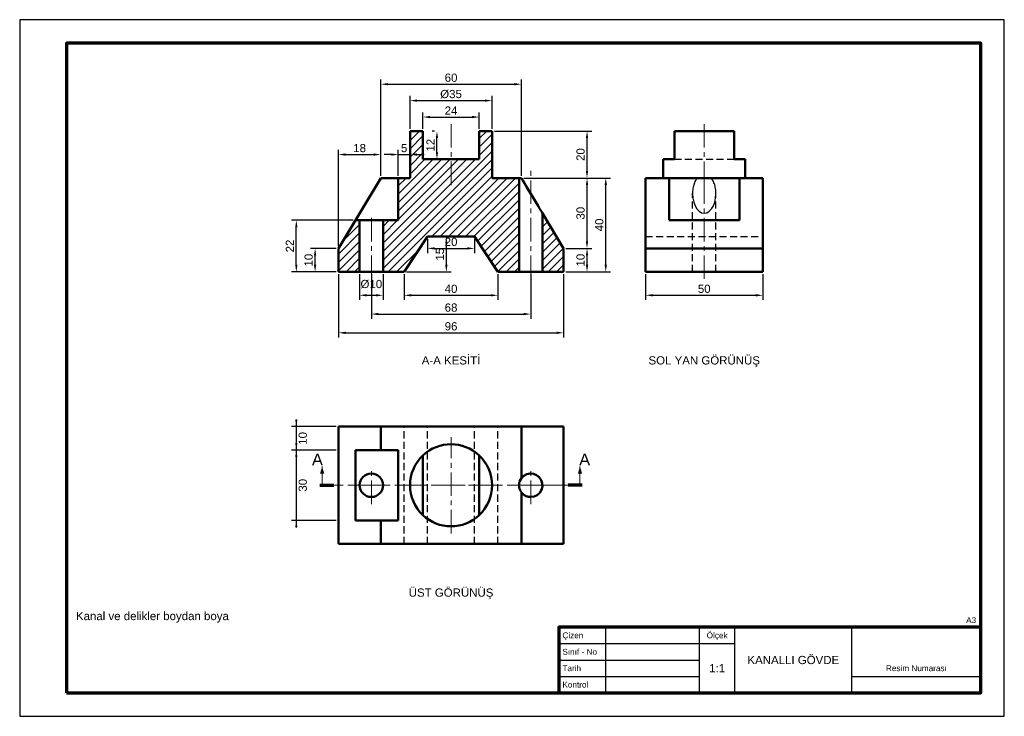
# Model space of a CAD drawing. Header units: millimetres. Extents: x 0 to 420, y 0 to 297.
import ezdxf
from ezdxf.enums import TextEntityAlignment as Align

# ---------------------------------------------------------------- set-up
doc = ezdxf.new("R2010")
doc.units = ezdxf.units.MM
doc.linetypes.add('EKSEN_ISO', pattern=[16, 10, -2, 2, -2])
doc.linetypes.add('GIZLI_ISO', pattern=[4.5, 3, -1.5])
for name, color, linetype, lineweight in [('CERCEVE', 7, 'Continuous', 70), ('CERCEVE_INCE', 7, 'Continuous', 25), ('EKSEN', 1, 'EKSEN_ISO', 18), ('GIZLI', 2, 'GIZLI_ISO', 25), ('GORUNEN', 7, 'Continuous', 50), ('KESIT', 7, 'Continuous', 70), ('OLCU', 4, 'Continuous', 18), ('TARAMA', 8, 'Continuous', 18), ('YAZI', 3, 'Continuous', 25)]:
    doc.layers.add(name, color=color, linetype=linetype, lineweight=lineweight)
doc.styles.add('TR', font='arial.ttf')
doc.dimstyles.new('OLCU', dxfattribs={"dimtxt": 3.5, "dimasz": 3, "dimexe": 2, "dimexo": 1, "dimgap": 1, "dimtad": 1, "dimdec": 0, "dimtxsty": 'TR', "dimcen": 2.5, "dimclrd": 256, "dimclre": 256, "dimclrt": 256, "dimadec": 0, "dimazin": 3, "dimtfac": 1, "dimtmove": 0, "dimatfit": 3})

msp = doc.modelspace()

# ---------------------------------------------------------------- hatches: boundary and pattern name
at = {"layer": 'TARAMA'}
h = msp.add_hatch(dxfattribs=at)
h.set_pattern_fill('ANSI31', scale=0.8)
h.paths.add_polyline_path([(155, 189.5), (155, 211.5), (161.5, 211.5), (161.5, 229.5), (166.5, 229.5), (166.5, 249.5), (172, 249.5), (172, 237.5), (196, 237.5), (196, 249.5), (201.5, 249.5), (201.5, 229.5), (213, 229.5), (213, 189.5), (204, 189.5), (194, 204.5), (174, 204.5), (164, 189.5), (155, 189.5)])
h.paths.add_polyline_path([(136, 199.5), (136, 189.5), (145, 189.5), (145, 211.5), (143.2, 211.5), (136, 199.5)])
h.paths.add_polyline_path([(223, 189.5), (223, 214.5), (232, 199.5), (232, 189.5), (223, 189.5)])

# ---------------------------------------------------------------- linework, layer by layer
at = {"layer": 'CERCEVE'}
for points in [[(20, 10), (410, 10), (410, 287), (20, 287)], [(230, 10), (410, 10), (410, 38), (230, 38)]]:
    msp.add_lwpolyline(points, close=True, dxfattribs=at)
at = {"layer": 'CERCEVE_INCE'}
for p, q in [((250, 10), (250, 38)), ((290, 10), (290, 38)), ((305, 10), (305, 38)), ((355, 10), (355, 38)), ((230, 31), (290, 31)), ((290, 31), (305, 31)), ((230, 24), (290, 24)), ((230, 17), (290, 17)), ((355, 17), (410, 17))]:
    msp.add_line(p, q, dxfattribs=at)
msp.add_lwpolyline([(0, 0), (420, 0), (420, 297), (0, 297)], close=True, dxfattribs=at)
at = {"layer": 'EKSEN'}
for p, q in [((184, 226.5), (184, 252.5)), ((292, 226.5), (292, 252.5)), ((218, 186.5), (218, 232.5)), ((292, 186.5), (292, 232.5)), ((150, 186.5), (150, 214.5)), ((292, 186.5), (292, 214.5)), ((184, 78), (184, 119)), ((150, 90.5), (150, 106.5)), ((218, 90.5), (218, 106.5)), ((128, 98.5), (240, 98.5)), ((142, 98.5), (158, 98.5)), ((163.5, 98.5), (204.5, 98.5)), ((210, 98.5), (226, 98.5))]:
    msp.add_line(p, q, dxfattribs=at)
at = {"layer": 'GIZLI'}
for p, q in [((279.26, 249.5), (304.74, 249.5)), ((279.26, 237.5), (304.74, 237.5)), ((287, 189.5), (287, 222.83)), ((297, 189.5), (297, 222.83)), ((267, 204.5), (317, 204.5)), ((164, 73.5), (164, 123.5)), ((174, 73.5), (174, 123.5)), ((194, 73.5), (194, 123.5)), ((204, 73.5), (204, 123.5))]:
    msp.add_line(p, q, dxfattribs=at)
for points in [[(304.74, 249.5), (303.26, 249.5), (301.62, 249.5), (299.86, 249.5), (297.99, 249.5), (296.04, 249.5), (294.03, 249.5), (292, 249.5), (289.97, 249.5), (287.96, 249.5), (286.01, 249.5), (284.14, 249.5), (282.38, 249.5), (280.74, 249.5), (279.26, 249.5)], [(279.26, 237.5), (278.63, 237.5), (278.04, 237.5), (277.49, 237.5), (276.99, 237.5), (276.52, 237.5), (276.11, 237.5), (275.73, 237.5), (275.41, 237.5), (275.13, 237.5), (274.91, 237.5), (274.73, 237.5), (274.6, 237.5), (274.53, 237.5), (274.5, 237.5)], [(309.5, 237.5), (309.47, 237.5), (309.4, 237.5), (309.27, 237.5), (309.09, 237.5), (308.87, 237.5), (308.59, 237.5), (308.27, 237.5), (307.89, 237.5), (307.48, 237.5), (307.01, 237.5), (306.51, 237.5), (305.96, 237.5), (305.37, 237.5), (304.74, 237.5)], [(309.5, 229.5), (309.06, 229.5), (307.77, 229.5), (305.68, 229.5), (302.91, 229.5), (299.59, 229.5), (295.89, 229.5), (292, 229.5), (288.11, 229.5), (284.41, 229.5), (281.09, 229.5), (278.32, 229.5), (276.23, 229.5), (274.94, 229.5), (274.5, 229.5)], [(274.5, 229.5), (274.94, 229.5), (276.23, 229.5), (278.32, 229.5), (281.09, 229.5), (284.41, 229.5), (288.11, 229.5), (292, 229.5), (295.89, 229.5), (299.59, 229.5), (302.91, 229.5), (305.68, 229.5), (307.77, 229.5), (309.06, 229.5), (309.5, 229.5)], [(289, 229.5), (288.74, 229.15), (288.5, 228.78), (288.27, 228.38), (288.06, 227.96), (287.86, 227.51), (287.69, 227.05), (287.53, 226.56), (287.39, 226.06), (287.27, 225.54), (287.17, 225.02), (287.1, 224.48), (287.04, 223.93), (287.01, 223.38), (287, 222.83)], [(289, 229.5), (289.38, 229.5), (289.78, 229.5), (290.2, 229.5), (290.64, 229.5), (291.09, 229.5), (291.54, 229.5), (292, 229.5), (292.46, 229.5), (292.91, 229.5), (293.36, 229.5), (293.8, 229.5), (294.22, 229.5), (294.62, 229.5), (295, 229.5)], [(297, 222.83), (296.99, 223.38), (296.96, 223.93), (296.9, 224.48), (296.83, 225.02), (296.73, 225.54), (296.61, 226.06), (296.47, 226.56), (296.31, 227.05), (296.14, 227.51), (295.94, 227.96), (295.73, 228.38), (295.5, 228.78), (295.26, 229.15), (295, 229.5)], [(287, 222.83), (287.13, 220.98), (287.5, 219.22), (288.09, 217.64), (288.88, 216.32), (289.83, 215.33), (290.89, 214.71), (292, 214.5), (293.11, 214.71), (294.17, 215.33), (295.12, 216.32), (295.91, 217.64), (296.5, 219.22), (296.87, 220.98), (297, 222.83)], [(297, 211.5), (296.87, 211.5), (296.5, 211.5), (295.91, 211.5), (295.12, 211.5), (294.17, 211.5), (293.11, 211.5), (292, 211.5), (290.89, 211.5), (289.83, 211.5), (288.88, 211.5), (288.09, 211.5), (287.5, 211.5), (287.13, 211.5), (287, 211.5)], [(287, 211.5), (287.13, 211.5), (287.5, 211.5), (288.09, 211.5), (288.88, 211.5), (289.83, 211.5), (290.89, 211.5), (292, 211.5), (293.11, 211.5), (294.17, 211.5), (295.12, 211.5), (295.91, 211.5), (296.5, 211.5), (296.87, 211.5), (297, 211.5)], [(297, 189.5), (296.87, 189.5), (296.5, 189.5), (295.91, 189.5), (295.12, 189.5), (294.17, 189.5), (293.11, 189.5), (292, 189.5), (290.89, 189.5), (289.83, 189.5), (288.88, 189.5), (288.09, 189.5), (287.5, 189.5), (287.13, 189.5), (287, 189.5)], [(287, 189.5), (287.13, 189.5), (287.5, 189.5), (288.09, 189.5), (288.88, 189.5), (289.83, 189.5), (290.89, 189.5), (292, 189.5), (293.11, 189.5), (294.17, 189.5), (295.12, 189.5), (295.91, 189.5), (296.5, 189.5), (296.87, 189.5), (297, 189.5)], [(297, 189.5), (296.87, 189.5), (296.5, 189.5), (295.91, 189.5), (295.12, 189.5), (294.17, 189.5), (293.11, 189.5), (292, 189.5), (290.89, 189.5), (289.83, 189.5), (288.88, 189.5), (288.09, 189.5), (287.5, 189.5), (287.13, 189.5), (287, 189.5)], [(287, 189.5), (287.13, 189.5), (287.5, 189.5), (288.09, 189.5), (288.88, 189.5), (289.83, 189.5), (290.89, 189.5), (292, 189.5), (293.11, 189.5), (294.17, 189.5), (295.12, 189.5), (295.91, 189.5), (296.5, 189.5), (296.87, 189.5), (297, 189.5)]]:
    msp.add_lwpolyline(points, dxfattribs=at)
for centre, radius in [((184, 98.5), 17.5), ((150, 98.5), 5), ((218, 98.5), 5)]:
    msp.add_circle(centre, radius, dxfattribs=at)
at = {"layer": 'GORUNEN'}
for p, q in [((166.5, 229.5), (166.5, 249.5)), ((166.5, 249.5), (172, 249.5)), ((172, 237.5), (172, 249.5)), ((196, 249.5), (201.5, 249.5)), ((196, 237.5), (196, 249.5)), ((201.5, 229.5), (201.5, 249.5)), ((279.26, 237.5), (279.26, 249.5)), ((304.74, 237.5), (304.74, 249.5)), ((172, 237.5), (196, 237.5)), ((274.5, 229.5), (274.5, 237.5)), ((309.5, 229.5), (309.5, 237.5)), ((136, 199.5), (154, 229.5)), ((154, 229.5), (166.5, 229.5)), ((161.5, 211.5), (161.5, 229.5)), ((201.5, 229.5), (213, 229.5)), ((213, 189.5), (213, 229.5)), ((267, 189.5), (267, 229.5)), ((267, 229.5), (317, 229.5)), ((277, 211.5), (277, 229.5)), ((307, 211.5), (307, 229.5)), ((317, 189.5), (317, 229.5)), ((223, 214.5), (232, 199.5)), ((223, 189.5), (223, 214.5)), ((143.2, 211.5), (145, 211.5)), ((145, 189.5), (145, 211.5)), ((155, 189.5), (155, 211.5)), ((155, 211.5), (161.5, 211.5)), ((277, 211.5), (307, 211.5)), ((164, 189.5), (174, 204.5)), ((174, 204.5), (194, 204.5)), ((194, 204.5), (204, 189.5)), ((136, 189.5), (136, 199.5)), ((232, 189.5), (232, 199.5)), ((267, 199.5), (317, 199.5)), ((136, 189.5), (145, 189.5)), ((155, 189.5), (164, 189.5)), ((204, 189.5), (213, 189.5)), ((223, 189.5), (232, 189.5)), ((267, 189.5), (317, 189.5)), ((136, 73.5), (136, 123.5)), ((136, 123.5), (232, 123.5)), ((154, 113.5), (154, 123.5)), ((214, 101.5), (214, 123.5)), ((232, 73.5), (232, 123.5)), ((143.2, 83.5), (143.2, 113.5)), ((143.2, 113.5), (161.5, 113.5)), ((161.5, 83.5), (161.5, 113.5)), ((172, 85.76), (172, 111.24)), ((196, 85.76), (196, 111.24)), ((214, 73.5), (214, 95.5)), ((143.2, 83.5), (161.5, 83.5)), ((154, 73.5), (154, 83.5)), ((136, 73.5), (232, 73.5))]:
    msp.add_line(p, q, dxfattribs=at)
for points in [[(279.26, 249.5), (280.74, 249.5), (282.38, 249.5), (284.14, 249.5), (286.01, 249.5), (287.96, 249.5), (289.97, 249.5), (292, 249.5), (294.03, 249.5), (296.04, 249.5), (297.99, 249.5), (299.86, 249.5), (301.62, 249.5), (303.26, 249.5), (304.74, 249.5)], [(274.5, 237.5), (274.53, 237.5), (274.6, 237.5), (274.73, 237.5), (274.91, 237.5), (275.13, 237.5), (275.41, 237.5), (275.73, 237.5), (276.11, 237.5), (276.52, 237.5), (276.99, 237.5), (277.49, 237.5), (278.04, 237.5), (278.63, 237.5), (279.26, 237.5)], [(304.74, 237.5), (305.37, 237.5), (305.96, 237.5), (306.51, 237.5), (307.01, 237.5), (307.48, 237.5), (307.89, 237.5), (308.27, 237.5), (308.59, 237.5), (308.87, 237.5), (309.09, 237.5), (309.27, 237.5), (309.4, 237.5), (309.47, 237.5), (309.5, 237.5)], [(214, 229.5), (213.87, 229.5), (213.74, 229.5), (213.63, 229.5), (213.52, 229.5), (213.42, 229.5), (213.33, 229.5), (213.26, 229.5), (213.19, 229.5), (213.13, 229.5), (213.08, 229.5), (213.05, 229.5), (213.02, 229.5), (213.01, 229.5), (213, 229.5)], [(214, 229.5), (214.6, 228.51), (215.3, 227.33), (216.09, 226.02), (216.94, 224.6), (217.82, 223.13), (218.71, 221.64), (219.58, 220.2), (220.4, 218.84), (221.14, 217.6), (221.78, 216.53), (222.3, 215.67), (222.68, 215.03), (222.92, 214.63), (223, 214.5)], [(155, 211.5), (154.87, 211.5), (154.5, 211.5), (153.91, 211.5), (153.12, 211.5), (152.17, 211.5), (151.11, 211.5), (150, 211.5), (148.89, 211.5), (147.83, 211.5), (146.88, 211.5), (146.09, 211.5), (145.5, 211.5), (145.13, 211.5), (145, 211.5)], [(155, 189.5), (154.87, 189.5), (154.5, 189.5), (153.91, 189.5), (153.12, 189.5), (152.17, 189.5), (151.11, 189.5), (150, 189.5), (148.89, 189.5), (147.83, 189.5), (146.88, 189.5), (146.09, 189.5), (145.5, 189.5), (145.13, 189.5), (145, 189.5)], [(223, 189.5), (222.87, 189.5), (222.5, 189.5), (221.91, 189.5), (221.12, 189.5), (220.17, 189.5), (219.11, 189.5), (218, 189.5), (216.89, 189.5), (215.83, 189.5), (214.88, 189.5), (214.09, 189.5), (213.5, 189.5), (213.13, 189.5), (213, 189.5)], [(214, 101.5), (215.03, 102.52), (216.3, 103.2), (217.72, 103.49), (219.17, 103.36), (220.51, 102.82), (221.64, 101.92), (222.47, 100.74), (222.93, 99.36), (222.97, 97.91), (222.59, 96.51), (221.83, 95.28), (220.75, 94.32), (219.43, 93.71), (218, 93.5)], [(218, 93.5), (217.67, 93.51), (217.34, 93.54), (217.01, 93.6), (216.69, 93.67), (216.37, 93.77), (216.06, 93.89), (215.76, 94.03), (215.47, 94.19), (215.19, 94.36), (214.93, 94.56), (214.67, 94.77), (214.43, 95), (214.21, 95.24), (214, 95.5)]]:
    msp.add_lwpolyline(points, dxfattribs=at)
msp.add_circle((150, 98.5), 5, dxfattribs=at)
for centre, radius, start, end in [((184, 98.5), 17.5, 46.7082, 133.2918), ((184, 98.5), 17.5, 133.2918, 226.7082), ((184, 98.5), 17.5, 313.2918, 46.7082), ((218, 98.5), 5, 143.1301, 216.8699), ((184, 98.5), 17.5, 226.7082, 270), ((184, 98.5), 17.5, 270, 313.2918)]:
    msp.add_arc(centre, radius, start, end, dxfattribs=at)
at = {"layer": 'KESIT'}
for p, q in [((128, 98.5), (134, 98.5)), ((240, 98.5), (234, 98.5))]:
    msp.add_line(p, q, dxfattribs=at)
at = {"layer": 'OLCU'}
for p, q in [((129, 98.5), (129, 106.5)), ((239, 98.5), (239, 106.5))]:
    msp.add_line(p, q, dxfattribs=at)
for points in [[(129, 106.5), (128.1, 103.5), (129.9, 103.5)], [(239, 106.5), (238.1, 103.5), (239.9, 103.5)]]:
    msp.add_solid(points, dxfattribs=at)

# ---------------------------------------------------------------- texts
at = {"layer": 'YAZI', "style": 'TR'}
for s, p in [('A-A KESİTİ', (184, 153.5)), ('SOL YAN GÖRÜNÜŞ', (292, 153.5)), ('ÜST GÖRÜNÜŞ', (184, 54.5))]:
    msp.add_text(s, height=3.5, dxfattribs=at).set_placement(p, align=Align.TOP_CENTER)
for s, height, p in [('A', 5, (127, 109.5)), ('A', 5, (241, 109.5)), ('Ölçek', 2.5, (297.5, 34.5)), ('KANALLI GÖVDE', 3.5, (330, 24)), ('1:1', 3.5, (297.5, 20.5)), ('Resim Numarası', 2.5, (382.5, 20.5))]:
    msp.add_text(s, height=height, dxfattribs=at).set_placement(p, align=Align.MIDDLE_CENTER)
msp.add_text('Kanal ve delikler boydan boya', height=3.5, dxfattribs=at).set_placement((24, 41))
msp.add_text('A3', height=2.5, dxfattribs=at).set_placement((408, 41), align=Align.MIDDLE_RIGHT)
for s, p in [('Çizen', (231.5, 34.5)), ('Sınıf - No', (231.5, 27.5)), ('Tarih', (231.5, 20.5)), ('Kontrol', (231.5, 13.5))]:
    msp.add_text(s, height=2.5, dxfattribs=at).set_placement(p, align=Align.MIDDLE_LEFT)

# ---------------------------------------------------------------- dimensions: what is measured, and where the dimension line sits
at = {"layer": 'OLCU'}
for base, p1, p2 in [((154, 269.5), (154, 229.5), (214, 229.5)), ((172, 255.5), (172, 249.5), (196, 249.5)), ((161.5, 239.5), (161.5, 229.5), (166.5, 249.5)), ((136, 239.5), (136, 199.5), (154, 229.5)), ((174, 199.5), (174, 204.5), (194, 204.5)), ((136, 163.5), (136, 189.5), (232, 189.5)), ((150, 171.5), (150, 189.5), (218, 189.5)), ((164, 179.5), (164, 189.5), (204, 189.5)), ((267, 179.5), (267, 189.5), (317, 189.5))]:
    msp.add_linear_dim(base=base, p1=p1, p2=p2, dimstyle='OLCU', dxfattribs=at).render()
for base, p1, p2, text in [((166.5, 262.5), (166.5, 249.5), (201.5, 249.5), '%%c35'), ((145, 179.5), (145, 189.5), (155, 189.5), '%%c10')]:
    msp.add_linear_dim(base=base, p1=p1, p2=p2, text=text, dimstyle='OLCU', dxfattribs=at).render()
for base, p1, p2 in [((178, 237.5), (178, 237.5), (178, 249.5)), ((242, 229.5), (214, 229.5), (201.5, 249.5)), ((242, 199.5), (232, 199.5), (214, 229.5)), ((250, 189.5), (232, 189.5), (214, 229.5)), ((118, 189.5), (136, 189.5), (143.2, 211.5)), ((182, 189.5), (164, 189.5), (174, 204.5)), ((126, 189.5), (136, 189.5), (136, 199.5)), ((242, 189.5), (232, 189.5), (232, 199.5)), ((118, 123.5), (136, 123.5), (136, 113.5)), ((118, 113.5), (136, 113.5), (136, 83.5))]:
    msp.add_linear_dim(base=base, p1=p1, p2=p2, angle=90, dimstyle='OLCU', dxfattribs=at).render()

doc.saveas('drawing.dxf')
